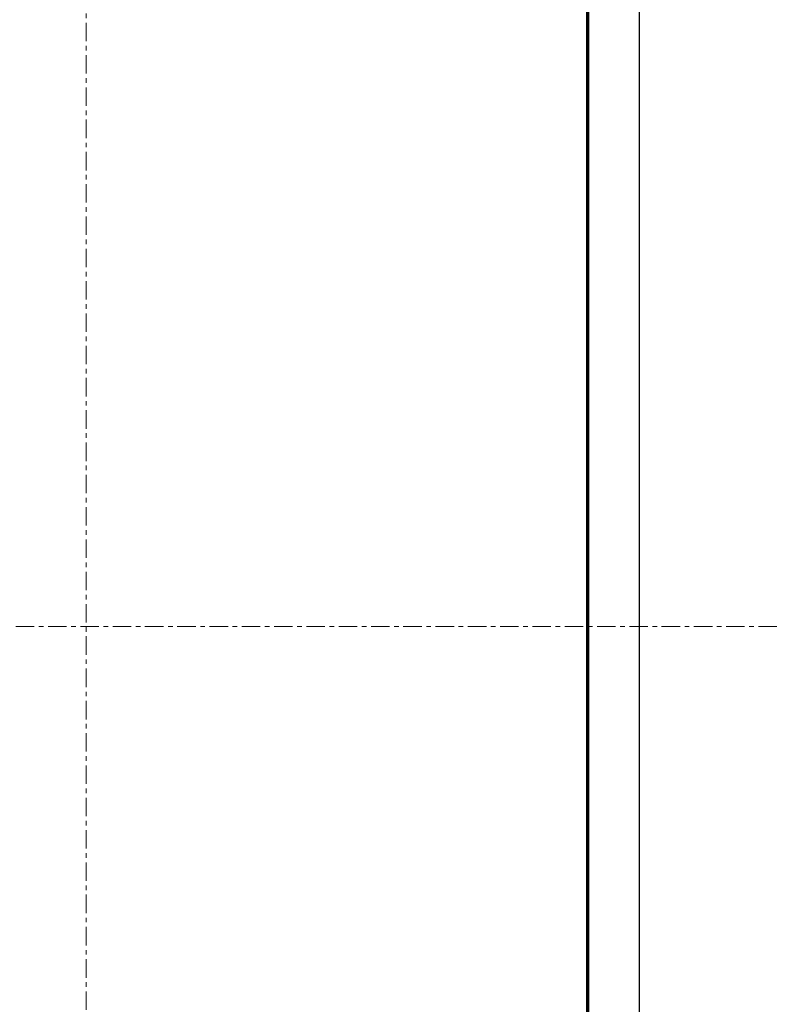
# Model space of a CAD drawing. Header units: millimetres. Extents: x -253989 to -201512, y -82117 to 103114.
# Tile 49 of 67: x -223627 to -223111, y -260 to 418. Entities that reach past the tile are written whole.
import ezdxf

# ---------------------------------------------------------------- set-up
doc = ezdxf.new("R2010")
doc.units = ezdxf.units.MM
doc.linetypes.add('Grid Line', pattern=[22.225, 12.7, -3.175, 3.175, -3.175])
for name, color, linetype, lineweight in [('N-CO-SC-STAALVORM-G', 10, 'Continuous', 25), ('X-XX-AL-CONSTRUCTIELIJN-G-1', 7, 'Grid Line', 18), ('X-XX-AL-CONSTRUCTIELIJN-G-3', 7, 'Continuous', 70), ('X-XX-AL-VERWIJZING-G-1', 7, 'Grid Line', 18)]:
    doc.layers.add(name, color=color, linetype=linetype, lineweight=lineweight)

msp = doc.modelspace()

# ---------------------------------------------------------------- linework, layer by layer
at = {"layer": 'N-CO-SC-STAALVORM-G'}
for p, q in [((-223200.48, -1523.66), (-223200.48, 1118.24)), ((-223200.48, -1523.66), (-223200.48, 1118.24)), ((-223236.48, -1523.66), (-223236.48, 1045.02)), ((-223236.48, -1523.66), (-223236.48, 1045.02))]:
    msp.add_line(p, q, dxfattribs=at)
at = {"layer": 'X-XX-AL-CONSTRUCTIELIJN-G-1'}
msp.add_line((-223581.48, 1260), (-223581.48, -1340), dxfattribs=at)
at = {"layer": 'X-XX-AL-CONSTRUCTIELIJN-G-3'}
msp.add_line((-223236.49, 1045.01), (-223236.49, -1509.49), dxfattribs=at)
at = {"layer": 'X-XX-AL-VERWIJZING-G-1'}
msp.add_line((-226274.63, 0), (-221862.57, 0), dxfattribs=at)

doc.saveas('drawing.dxf')
